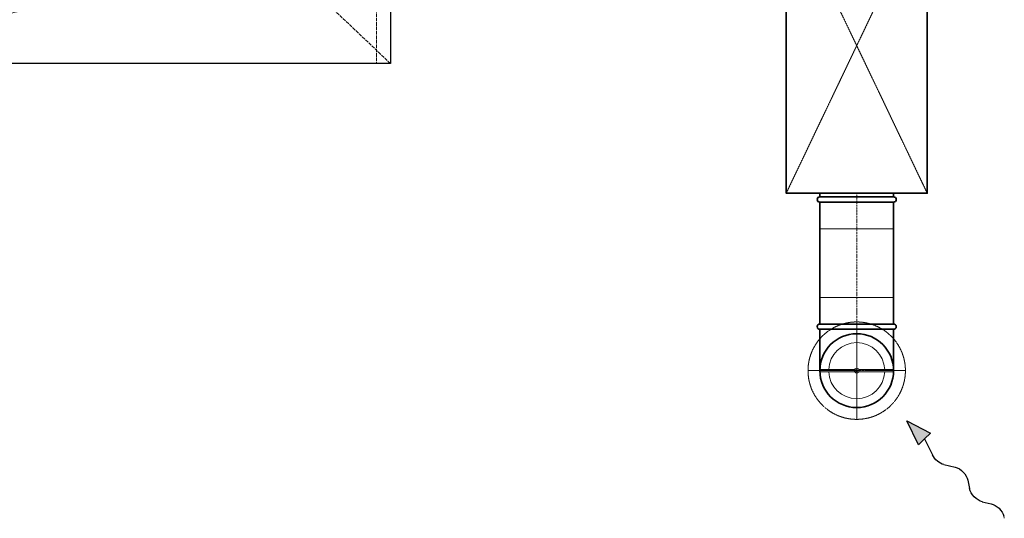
# Model space of a CAD drawing. Header units: millimetres. Extents: x 15940 to 92175, y -24684 to 227664.
# Tile 19 of 132: x 53213 to 54881, y -15869 to -15025. Entities that reach past the tile are written whole.
import ezdxf

# ---------------------------------------------------------------- set-up
doc = ezdxf.new("R2010")
doc.units = ezdxf.units.MM
doc.header["$LTSCALE"] = 0.05
doc.linetypes.add('ACAD_ISO02W100', pattern=[15, 12, -3])
doc.linetypes.add('ACAD_ISO10W100', pattern=[18, 12, -3, 0, -3])
for name, color, linetype, lineweight in [('VZT_05 ETA (ODVOD) - OBRYS', 6, 'Continuous', 35), ('VZT_06 ETA (ODVOD) - OSA', 6, 'ACAD_ISO10W100', 5), ('VZT_08 ETA (ODVOD) - SKRYTÉ', 6, 'ACAD_ISO02W100', 5), ('VZT_21 ZAŘÍZENÍ - OBRYS', 1, 'Continuous', 30), ('VZT_22 ZAŘÍZENÍ - DETAIL', 8, 'Continuous', 5), ('VZT_30 DISTRIBUČNÍ PRVKY - OBRYS', 1, 'Continuous', 35), ('VZT_31 DISTRIBUČNÍ PRVKY - OSA', 8, 'ACAD_ISO10W100', 5), ('VZT_32 DISTRIBUČNÍ PRVKY - DETAIL', 8, 'Continuous', 5), ('VZT_33 DISTRIBUČNÍ PRVKY - SKRYTÉ', 8, 'ACAD_ISO02W100', 5), ('VZT_35 TLUMIČE HLUKU - OBRYS', 1, 'Continuous', 35), ('VZT_36 TLUMIČE HLUKU - OSA', 1, 'ACAD_ISO10W100', 5), ('VZT_37 TLUMIČE HLUKU - DETAIL', 8, 'ACAD_ISO02W100', 5), ('VZT_50 POPIS - OBECNE', 7, 'Continuous', 13)]:
    doc.layers.add(name, color=color, linetype=linetype, lineweight=lineweight)
doc.layers.add('VZT_07 ETA (ODVOD) - NETISK', color=8, linetype='ACAD_ISO02W100', lineweight=5, plot=False)
doc.layers.add('VZT_39 TLUMIČE HLUKU - NETISK', color=8, linetype='ACAD_ISO02W100', lineweight=5, plot=False)

# ---------------------------------------------------------------- blocks, each defined once
blk = doc.blocks.new('*U40')
at = {"layer": 'VZT_31 DISTRIBUČNÍ PRVKY - OSA', "color": 0, "transparency": 16777216}
for p, q in [((0, 16.5), (0, 82.62)), ((-82.62, 0), (-16.5, 0)), ((16.5, 0), (82.62, 0)), ((0, -82.62), (0, -16.5))]:
    blk.add_line(p, q, dxfattribs=at)
at = {"layer": 'VZT_31 DISTRIBUČNÍ PRVKY - OSA', "color": 0, "linetype": 'Continuous', "transparency": 16777216}
for p, q in [((-8.25, 0), (8.25, 0)), ((0, -8.25), (0, 8.25))]:
    blk.add_line(p, q, dxfattribs=at)

msp = doc.modelspace()

# ---------------------------------------------------------------- linework, layer by layer
at = {"layer": 'VZT_05 ETA (ODVOD) - OBRYS'}
for points in [[(54568.1, -15539.9), (54568.1, -15333.5)], [(54693.1, -15539.9), (54693.1, -15333.5)], [(54693.1, -15539.9), (54568.1, -15539.9)], [(54693.1, -15548.9), (54568.1, -15548.9)], [(54568.1, -15548.9), (54568.1, -15618.9)], [(54693.1, -15548.9), (54693.1, -15618.9)]]:
    msp.add_lwpolyline(points, dxfattribs=at)
for centre, radius, start, end in [((54568.1, -15544.4), 4.5, 90, 270), ((54693.1, -15544.4), 4.5, 270, 90), ((54630.6, -15618.9), 62.5, 180, 0)]:
    msp.add_arc(centre, radius, start, end, dxfattribs=at)
at = {"layer": 'VZT_06 ETA (ODVOD) - OSA', "ltscale": 5}
msp.add_lwpolyline([(54630.6, -15333.5), (54630.6, -15539.9)], dxfattribs=at)
at = {"layer": 'VZT_06 ETA (ODVOD) - OSA', "ltscale": 0.3}
for points in [[(54630.6, -15618.9), (54630.6, -15539.9)], [(54630.6, -15618.9), (54558.1, -15618.9)], [(54630.6, -15691.4), (54630.6, -15618.9)], [(54703.1, -15618.9), (54630.6, -15618.9)]]:
    msp.add_lwpolyline(points, dxfattribs=at)
at = {"layer": 'VZT_07 ETA (ODVOD) - NETISK', "ltscale": 0.4}
msp.add_lwpolyline([(54693.1, -15539.9), (54693.1, -15494.9), (54568.1, -15494.9), (54568.1, -15539.9)], dxfattribs=at)
at = {"layer": 'VZT_08 ETA (ODVOD) - SKRYTÉ', "ltscale": 2}
msp.add_arc((54630.6, -15618.9), 62.5, 0, 180, dxfattribs=at)
at = {"layer": 'VZT_21 ZAŘÍZENÍ - OBRYS'}
msp.add_lwpolyline([(53840.8, -15098.8), (52340.8, -15098.8), (52340.8, -14818.8), (53840.8, -14818.8)], close=True, dxfattribs=at)
at = {"layer": 'VZT_22 ZAŘÍZENÍ - DETAIL', "linetype": 'ACAD_ISO02W100', "lineweight": 5, "ltscale": 10}
for points in [[(53816.9, -14818.8), (53816.9, -15098.8)], [(53840.8, -15098.8), (53643.4, -14911.6), (52825.1, -15098.8)]]:
    msp.add_lwpolyline(points, dxfattribs=at)
at = {"layer": 'VZT_30 DISTRIBUČNÍ PRVKY - OBRYS'}
msp.add_circle((54630.6, -15618.9), 62.5, dxfattribs=at)
at = {"layer": 'VZT_32 DISTRIBUČNÍ PRVKY - DETAIL'}
for points in [[(54568.1, -15616.9), (54627.1, -15616.9)], [(54568.1, -15620.9), (54627.1, -15620.9)], [(54634, -15616.9), (54693, -15616.9)], [(54634, -15620.9), (54693, -15620.9)]]:
    msp.add_lwpolyline(points, dxfattribs=at)
for radius in [4, 2]:
    msp.add_circle((54630.6, -15618.9), radius, dxfattribs=at)
for start, end in [(2.4132, 177.5868), (182.4132, 357.5868)]:
    msp.add_arc((54630.6, -15618.9), 47.5, start, end, dxfattribs=at)
at = {"layer": 'VZT_33 DISTRIBUČNÍ PRVKY - SKRYTÉ'}
msp.add_circle((54630.6, -15618.9), 82.5, dxfattribs=at)
at = {"layer": 'VZT_35 TLUMIČE HLUKU - OBRYS'}
msp.add_line((54568.1, -15333.5), (54693.1, -15333.5), dxfattribs=at)
msp.add_lwpolyline([(54750.1, -14818.5), (54750.1, -15318.5), (54511.1, -15318.5), (54511.1, -14818.5)], close=True, dxfattribs=at)
for points in [[(54568.1, -15324.5), (54568.1, -15318.5)], [(54568.1, -15324.5), (54693.1, -15324.5)], [(54693.1, -15324.5), (54693.1, -15318.5)]]:
    msp.add_lwpolyline(points, dxfattribs=at)
for centre, start, end in [((54568.1, -15329), 90, 270), ((54693.1, -15329), 270, 90)]:
    msp.add_arc(centre, 4.5, start, end, dxfattribs=at)
at = {"layer": 'VZT_36 TLUMIČE HLUKU - OSA', "ltscale": 5}
msp.add_lwpolyline([(54630.6, -15333.5), (54630.6, -15318.5)], dxfattribs=at)
at = {"layer": 'VZT_37 TLUMIČE HLUKU - DETAIL', "lineweight": 5}
for points in [[(54750.1, -14818.5), (54511.1, -15318.5)], [(54750.1, -15318.5), (54511.1, -14818.5)]]:
    msp.add_lwpolyline(points, dxfattribs=at)
at = {"layer": 'VZT_39 TLUMIČE HLUKU - NETISK', "ltscale": 2}
msp.add_lwpolyline([(54568.1, -15333.5), (54568.1, -15378.5), (54693.1, -15378.5), (54693.1, -15333.5)], dxfattribs=at)
at = {"layer": 'VZT_50 POPIS - OBECNE', "color": 0, "lineweight": -2}
for p, q in [((54715.4, -15703.7), (54755.4, -15724.8)), ((54735.4, -15744.3), (54715.4, -15703.7)), ((54755.4, -15724.8), (54745.4, -15734.6)), ((54735.4, -15744.3), (54745.4, -15734.6)), ((54745.4, -15734.6), (54758.8, -15761.7)), ((54778.4, -15778), (54797.4, -15782.4)), ((54819, -15804.6), (54821.8, -15818.6)), ((54843.4, -15840.8), (54858.4, -15844.2))]:
    msp.add_line(p, q, dxfattribs=at)
at = {"layer": 'VZT_50 POPIS - OBECNE'}
msp.add_line((54879.8, -15865.5), (54880.6, -15868.9), dxfattribs=at)
at = {"layer": 'VZT_50 POPIS - OBECNE', "color": 0, "lineweight": -2, "extrusion": (0, 0, -1)}
for centre, start_param, end_param in [((54774.3, -15760.4), 3.908129, 5.191299), ((54801.5, -15800), 0.766537, 2.375056), ((54839.3, -15823.2), 3.908129, 5.516649), ((54862.5, -15861.8), 0.766537, 2.320574)]:
    msp.add_ellipse(centre, major_axis=(-15, 15.4), ratio=0.625, start_param=start_param, end_param=end_param, dxfattribs=at)
at = {"layer": 'VZT_50 POPIS - OBECNE', "color": 0, "lineweight": -2}
msp.add_solid([(54735.4, -15744.3), (54755.4, -15724.8), (54715.4, -15703.7)], dxfattribs=at)

# ---------------------------------------------------------------- block references
at = {"layer": 'VZT_31 DISTRIBUČNÍ PRVKY - OSA'}
msp.add_blockref('*U40', (54630.6, -15618.9), dxfattribs=at)

doc.saveas('drawing.dxf')
